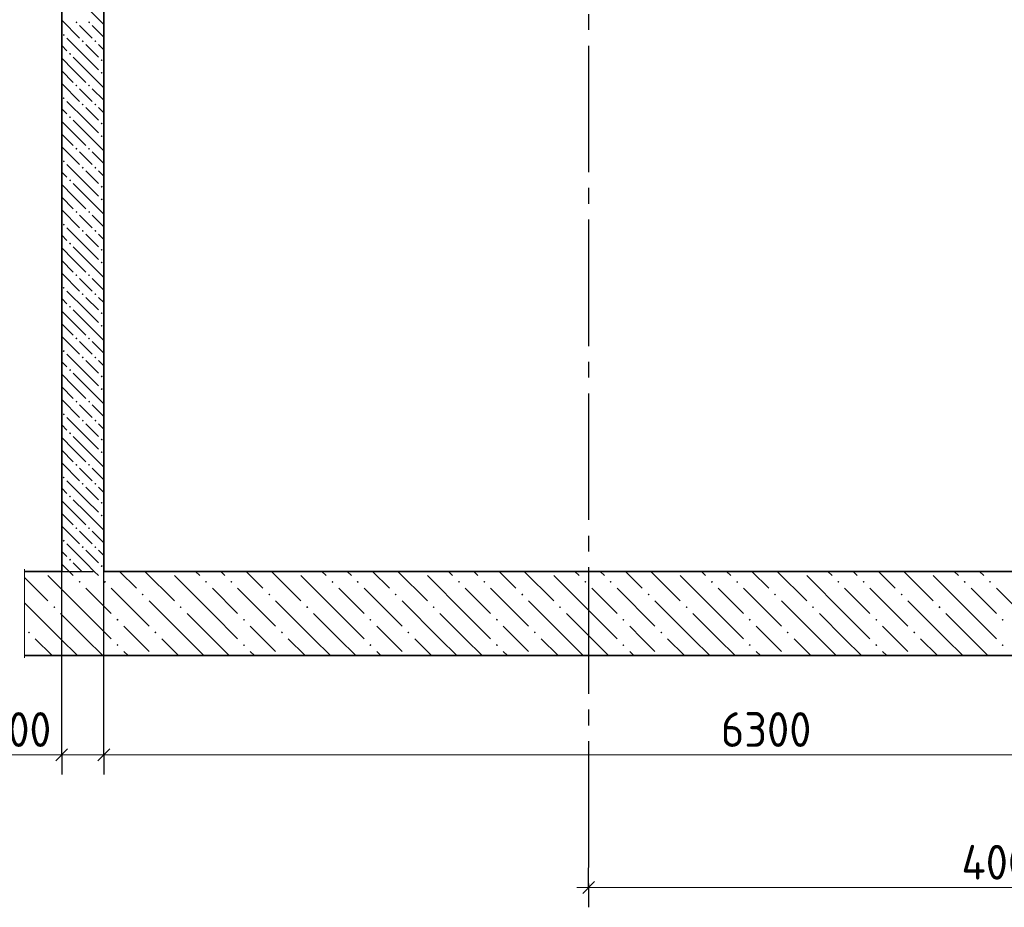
# Model space of a CAD drawing. Header units: millimetres. Extents: x -5 to 21005, y -5 to 14855.
# Tile 8 of 14: x 14391 to 17505, y 5461 to 8268. Entities that reach past the tile are written whole.
import ezdxf

# ---------------------------------------------------------------- set-up
doc = ezdxf.new("R2010")
doc.units = ezdxf.units.MM
doc.linetypes.add('______2', pattern=[135, 100, -35])
doc.linetypes.add('______5', pattern=[550, 400, -50, 50, -50])
doc.layers.add('ЖБ Плита Фундамента верхний уровень', color=7, linetype='Continuous', lineweight=25, true_color=0x783c14)
doc.layers.add('ЖБ Стена верхний уровень', color=7, linetype='Continuous', lineweight=25, true_color=0x006e00)
doc.layers.add('Оси', color=7, linetype='______5', true_color=0x656565)
doc.layers.add('Примечания', color=7, linetype='Continuous', lineweight=13)
doc.layers.add('Размерная линия_ общее', color=7, linetype='Continuous', lineweight=13)
doc.layers.add('Размерная выноска', color=7, linetype='Continuous')
doc.styles.add('ISOCPEUR', font='txt')

msp = doc.modelspace()

# ---------------------------------------------------------------- hatches: boundary and pattern name
at = {"layer": 'ЖБ Плита Фундамента верхний уровень', "linetype": 'Continuous', "lineweight": 18, "transparency": 33554687}
for points in [[(14576.8, 6489.9), (14580, 6493.2), (14583.2, 6489.9), (14580, 6486.7)], [(14656.8, 6489.9), (14660, 6493.2), (14663.3, 6489.9), (14660, 6486.7)], [(14976.8, 6489.9), (14980, 6493.2), (14983.2, 6489.9), (14980, 6486.7)], [(15056.8, 6489.9), (15060, 6493.2), (15063.3, 6489.9), (15060, 6486.7)], [(15376.8, 6489.9), (15380, 6493.2), (15383.2, 6489.9), (15380, 6486.7)], [(15456.8, 6489.9), (15460, 6493.2), (15463.3, 6489.9), (15460, 6486.7)], [(15776.8, 6489.9), (15780, 6493.2), (15783.2, 6489.9), (15780, 6486.7)], [(15856.8, 6489.9), (15860, 6493.2), (15863.3, 6489.9), (15860, 6486.7)], [(16176.8, 6489.9), (16180, 6493.2), (16183.2, 6489.9), (16180, 6486.7)], [(16256.8, 6489.9), (16260, 6493.2), (16263.3, 6489.9), (16260, 6486.7)], [(16576.8, 6489.9), (16580, 6493.2), (16583.2, 6489.9), (16580, 6486.7)], [(16656.8, 6489.9), (16660, 6493.2), (16663.3, 6489.9), (16660, 6486.7)], [(16976.8, 6489.9), (16980, 6493.2), (16983.2, 6489.9), (16980, 6486.7)], [(17056.8, 6489.9), (17060, 6493.2), (17063.3, 6489.9), (17060, 6486.7)], [(17376.8, 6489.9), (17380, 6493.2), (17383.2, 6489.9), (17380, 6486.7)], [(17456.8, 6489.9), (17460, 6493.2), (17463.3, 6489.9), (17460, 6486.7)], [(14776.8, 6449.9), (14780, 6453.2), (14783.2, 6449.9), (14780, 6446.7)], [(15176.8, 6449.9), (15180, 6453.2), (15183.2, 6449.9), (15180, 6446.7)], [(15576.8, 6449.9), (15580, 6453.2), (15583.2, 6449.9), (15580, 6446.7)], [(15976.8, 6449.9), (15980, 6453.2), (15983.2, 6449.9), (15980, 6446.7)], [(16376.8, 6449.9), (16380, 6453.2), (16383.2, 6449.9), (16380, 6446.7)], [(16776.8, 6449.9), (16780, 6453.2), (16783.2, 6449.9), (16780, 6446.7)], [(17176.8, 6449.9), (17180, 6453.2), (17183.2, 6449.9), (17180, 6446.7)], [(14496.7, 6409.9), (14500, 6413.2), (14503.3, 6409.9), (14500, 6406.7)], [(14896.7, 6409.9), (14900, 6413.2), (14903.3, 6409.9), (14900, 6406.7)], [(15296.7, 6409.9), (15300, 6413.2), (15303.3, 6409.9), (15300, 6406.7)], [(15696.7, 6409.9), (15700, 6413.2), (15703.3, 6409.9), (15700, 6406.7)], [(16096.7, 6409.9), (16100, 6413.2), (16103.3, 6409.9), (16100, 6406.7)], [(16496.7, 6409.9), (16500, 6413.2), (16503.3, 6409.9), (16500, 6406.7)], [(16896.7, 6409.9), (16900, 6413.2), (16903.3, 6409.9), (16900, 6406.7)], [(17296.7, 6409.9), (17300, 6413.2), (17303.3, 6409.9), (17300, 6406.7)], [(14696.7, 6369.9), (14700, 6373.2), (14703.3, 6369.9), (14700, 6366.7)], [(15096.7, 6369.9), (15100, 6373.2), (15103.3, 6369.9), (15100, 6366.7)], [(15496.7, 6369.9), (15500, 6373.2), (15503.3, 6369.9), (15500, 6366.7)], [(15896.7, 6369.9), (15900, 6373.2), (15903.3, 6369.9), (15900, 6366.7)], [(16296.7, 6369.9), (16300, 6373.2), (16303.3, 6369.9), (16300, 6366.7)], [(16696.7, 6369.9), (16700, 6373.2), (16703.3, 6369.9), (16700, 6366.7)], [(17096.7, 6369.9), (17100, 6373.2), (17103.3, 6369.9), (17100, 6366.7)], [(17496.7, 6369.9), (17500, 6373.2), (17503.3, 6369.9), (17500, 6366.7)], [(14416.8, 6329.9), (14420, 6333.2), (14423.3, 6329.9), (14420, 6326.7)], [(14816.8, 6329.9), (14820, 6333.2), (14823.3, 6329.9), (14820, 6326.7)], [(15216.8, 6329.9), (15220, 6333.2), (15223.3, 6329.9), (15220, 6326.7)], [(15616.8, 6329.9), (15620, 6333.2), (15623.3, 6329.9), (15620, 6326.7)], [(16016.8, 6329.9), (16020, 6333.2), (16023.3, 6329.9), (16020, 6326.7)], [(16416.8, 6329.9), (16420, 6333.2), (16423.3, 6329.9), (16420, 6326.7)], [(16816.8, 6329.9), (16820, 6333.2), (16823.3, 6329.9), (16820, 6326.7)], [(17216.8, 6329.9), (17220, 6333.2), (17223.3, 6329.9), (17220, 6326.7)], [(14696.7, 6289.9), (14700, 6293.2), (14703.3, 6289.9), (14700, 6286.7)], [(15096.7, 6289.9), (15100, 6293.2), (15103.3, 6289.9), (15100, 6286.7)], [(15496.7, 6289.9), (15500, 6293.2), (15503.3, 6289.9), (15500, 6286.7)], [(15896.7, 6289.9), (15900, 6293.2), (15903.3, 6289.9), (15900, 6286.7)], [(16296.7, 6289.9), (16300, 6293.2), (16303.3, 6289.9), (16300, 6286.7)], [(16696.7, 6289.9), (16700, 6293.2), (16703.3, 6289.9), (16700, 6286.7)], [(17096.7, 6289.9), (17100, 6293.2), (17103.3, 6289.9), (17100, 6286.7)], [(17496.7, 6289.9), (17500, 6293.2), (17503.3, 6289.9), (17500, 6286.7)]]:
    msp.add_hatch(color=7, dxfattribs=at).paths.add_polyline_path(points, flags=16)
at = {"layer": 'ЖБ Стена верхний уровень', "linetype": 'Continuous', "lineweight": 18, "transparency": 33554687}
for points in [[(14566.8, 8259.9), (14570, 8263.2), (14573.3, 8259.9), (14570, 8256.7)], [(14606.8, 8259.9), (14610, 8263.2), (14613.3, 8259.9), (14610, 8256.7)], [(14526.8, 8219.9), (14530, 8223.2), (14533.2, 8219.9), (14530, 8216.7)], [(14586.8, 8199.9), (14590, 8203.2), (14593.3, 8199.9), (14590, 8196.7)], [(14626.8, 8199.9), (14630, 8203.2), (14633.2, 8199.9), (14630, 8196.7)], [(14546.7, 8159.9), (14550, 8163.2), (14553.3, 8159.9), (14550, 8156.7)], [(14646.7, 8139.9), (14650, 8143.2), (14653.3, 8139.9), (14650, 8136.7)], [(14646.7, 8099.9), (14650, 8103.2), (14653.3, 8099.9), (14650, 8096.7)], [(14566.8, 8059.9), (14570, 8063.2), (14573.3, 8059.9), (14570, 8056.7)], [(14606.8, 8059.9), (14610, 8063.2), (14613.3, 8059.9), (14610, 8056.7)], [(14526.8, 8019.9), (14530, 8023.2), (14533.2, 8019.9), (14530, 8016.7)], [(14586.8, 7999.9), (14590, 8003.2), (14593.3, 7999.9), (14590, 7996.7)], [(14626.8, 7999.9), (14630, 8003.2), (14633.2, 7999.9), (14630, 7996.7)], [(14546.7, 7959.9), (14550, 7963.2), (14553.3, 7959.9), (14550, 7956.7)], [(14646.7, 7939.9), (14650, 7943.2), (14653.3, 7939.9), (14650, 7936.7)], [(14646.7, 7899.9), (14650, 7903.2), (14653.3, 7899.9), (14650, 7896.7)], [(14566.8, 7859.9), (14570, 7863.2), (14573.3, 7859.9), (14570, 7856.7)], [(14606.8, 7859.9), (14610, 7863.2), (14613.3, 7859.9), (14610, 7856.7)], [(14526.8, 7819.9), (14530, 7823.2), (14533.2, 7819.9), (14530, 7816.7)], [(14586.8, 7799.9), (14590, 7803.2), (14593.3, 7799.9), (14590, 7796.7)], [(14626.8, 7799.9), (14630, 7803.2), (14633.2, 7799.9), (14630, 7796.7)], [(14546.7, 7759.9), (14550, 7763.2), (14553.3, 7759.9), (14550, 7756.7)], [(14646.7, 7739.9), (14650, 7743.2), (14653.3, 7739.9), (14650, 7736.7)], [(14646.7, 7699.9), (14650, 7703.2), (14653.3, 7699.9), (14650, 7696.7)], [(14566.8, 7659.9), (14570, 7663.2), (14573.3, 7659.9), (14570, 7656.7)], [(14606.8, 7659.9), (14610, 7663.2), (14613.3, 7659.9), (14610, 7656.7)], [(14526.8, 7619.9), (14530, 7623.2), (14533.2, 7619.9), (14530, 7616.7)], [(14586.8, 7599.9), (14590, 7603.2), (14593.3, 7599.9), (14590, 7596.7)], [(14626.8, 7599.9), (14630, 7603.2), (14633.2, 7599.9), (14630, 7596.7)], [(14546.7, 7559.9), (14550, 7563.2), (14553.3, 7559.9), (14550, 7556.7)], [(14646.7, 7539.9), (14650, 7543.2), (14653.3, 7539.9), (14650, 7536.7)], [(14646.7, 7499.9), (14650, 7503.2), (14653.3, 7499.9), (14650, 7496.7)], [(14566.8, 7459.9), (14570, 7463.2), (14573.3, 7459.9), (14570, 7456.7)], [(14606.8, 7459.9), (14610, 7463.2), (14613.3, 7459.9), (14610, 7456.7)], [(14526.8, 7419.9), (14530, 7423.2), (14533.2, 7419.9), (14530, 7416.7)], [(14586.8, 7399.9), (14590, 7403.2), (14593.3, 7399.9), (14590, 7396.7)], [(14626.8, 7399.9), (14630, 7403.2), (14633.2, 7399.9), (14630, 7396.7)], [(14546.7, 7359.9), (14550, 7363.2), (14553.3, 7359.9), (14550, 7356.7)], [(14646.7, 7339.9), (14650, 7343.2), (14653.3, 7339.9), (14650, 7336.7)], [(14646.7, 7299.9), (14650, 7303.2), (14653.3, 7299.9), (14650, 7296.7)], [(14566.8, 7259.9), (14570, 7263.2), (14573.3, 7259.9), (14570, 7256.7)], [(14606.8, 7259.9), (14610, 7263.2), (14613.3, 7259.9), (14610, 7256.7)], [(14526.8, 7219.9), (14530, 7223.2), (14533.2, 7219.9), (14530, 7216.7)], [(14586.8, 7199.9), (14590, 7203.2), (14593.3, 7199.9), (14590, 7196.7)], [(14626.8, 7199.9), (14630, 7203.2), (14633.2, 7199.9), (14630, 7196.7)], [(14546.7, 7159.9), (14550, 7163.2), (14553.3, 7159.9), (14550, 7156.7)], [(14646.7, 7139.9), (14650, 7143.2), (14653.3, 7139.9), (14650, 7136.7)], [(14646.7, 7099.9), (14650, 7103.2), (14653.3, 7099.9), (14650, 7096.7)], [(14566.8, 7059.9), (14570, 7063.2), (14573.3, 7059.9), (14570, 7056.7)], [(14606.8, 7059.9), (14610, 7063.2), (14613.3, 7059.9), (14610, 7056.7)], [(14526.8, 7019.9), (14530, 7023.2), (14533.2, 7019.9), (14530, 7016.7)], [(14586.8, 6999.9), (14590, 7003.2), (14593.3, 6999.9), (14590, 6996.7)], [(14626.8, 6999.9), (14630, 7003.2), (14633.2, 6999.9), (14630, 6996.7)], [(14546.7, 6959.9), (14550, 6963.2), (14553.3, 6959.9), (14550, 6956.7)], [(14646.7, 6939.9), (14650, 6943.2), (14653.3, 6939.9), (14650, 6936.7)], [(14646.7, 6899.9), (14650, 6903.2), (14653.3, 6899.9), (14650, 6896.7)], [(14566.8, 6859.9), (14570, 6863.2), (14573.3, 6859.9), (14570, 6856.7)], [(14606.8, 6859.9), (14610, 6863.2), (14613.3, 6859.9), (14610, 6856.7)], [(14526.8, 6819.9), (14530, 6823.2), (14533.2, 6819.9), (14530, 6816.7)], [(14586.8, 6799.9), (14590, 6803.2), (14593.3, 6799.9), (14590, 6796.7)], [(14626.8, 6799.9), (14630, 6803.2), (14633.2, 6799.9), (14630, 6796.7)], [(14546.7, 6759.9), (14550, 6763.2), (14553.3, 6759.9), (14550, 6756.7)], [(14646.7, 6739.9), (14650, 6743.2), (14653.3, 6739.9), (14650, 6736.7)], [(14646.7, 6699.9), (14650, 6703.2), (14653.3, 6699.9), (14650, 6696.7)], [(14566.8, 6659.9), (14570, 6663.2), (14573.3, 6659.9), (14570, 6656.7)], [(14606.8, 6659.9), (14610, 6663.2), (14613.3, 6659.9), (14610, 6656.7)], [(14526.8, 6619.9), (14530, 6623.2), (14533.2, 6619.9), (14530, 6616.7)], [(14586.8, 6599.9), (14590, 6603.2), (14593.3, 6599.9), (14590, 6596.7)], [(14626.8, 6599.9), (14630, 6603.2), (14633.2, 6599.9), (14630, 6596.7)], [(14546.7, 6559.9), (14550, 6563.2), (14553.3, 6559.9), (14550, 6556.7)], [(14646.7, 6539.9), (14650, 6543.2), (14653.3, 6539.9), (14650, 6536.7)]]:
    msp.add_hatch(color=7, dxfattribs=at).paths.add_polyline_path(points, flags=16)

# ---------------------------------------------------------------- linework, layer by layer
at = {"layer": 'ЖБ Плита Фундамента верхний уровень', "color": 7, "linetype": 'Continuous', "lineweight": 35, "transparency": 33554687}
for p, q in [((14406.1, 6523.2), (14523.5, 6523.2)), ((14656.9, 6523.2), (18856.9, 6523.2)), ((19119.4, 6256.5), (14406.1, 6256.5))]:
    msp.add_line(p, q, dxfattribs=at)
at = {"layer": 'ЖБ Плита Фундамента верхний уровень', "color": 251, "linetype": 'Continuous', "lineweight": 18, "true_color": 0x575757, "transparency": 33554687}
for p, q in [((14600, 6389.9), (14480, 6509.9)), ((14546.7, 6523.2), (14560, 6509.9)), ((14640, 6509.9), (14626.7, 6523.2)), ((14706.7, 6523.2), (14760, 6469.9)), ((14786.8, 6523.2), (14880, 6429.9)), ((15000, 6389.9), (14880, 6509.9)), ((14946.7, 6523.2), (14960, 6509.9)), ((15040, 6509.9), (15026.7, 6523.2)), ((15106.8, 6523.2), (15160, 6469.9)), ((15186.8, 6523.2), (15280, 6429.9)), ((15400, 6389.9), (15280, 6509.9)), ((15346.8, 6523.2), (15360, 6509.9)), ((15440, 6509.9), (15426.7, 6523.2)), ((15506.8, 6523.2), (15560, 6469.9)), ((15586.8, 6523.2), (15680, 6429.9)), ((15800, 6389.9), (15680, 6509.9)), ((15746.8, 6523.2), (15760, 6509.9)), ((15840, 6509.9), (15826.7, 6523.2)), ((15906.8, 6523.2), (15960, 6469.9)), ((15986.8, 6523.2), (16080, 6429.9)), ((16200, 6389.9), (16080, 6509.9)), ((16146.8, 6523.2), (16160, 6509.9)), ((16240, 6509.9), (16226.7, 6523.2)), ((16306.8, 6523.2), (16360, 6469.9)), ((16386.8, 6523.2), (16480, 6429.9)), ((16600, 6389.9), (16480, 6509.9)), ((16546.8, 6523.2), (16560, 6509.9)), ((16640, 6509.9), (16626.7, 6523.2)), ((16706.8, 6523.2), (16760, 6469.9)), ((16786.8, 6523.2), (16880, 6429.9)), ((17000, 6389.9), (16880, 6509.9)), ((16946.8, 6523.2), (16960, 6509.9)), ((17040, 6509.9), (17026.7, 6523.2)), ((17106.8, 6523.2), (17160, 6469.9)), ((17186.8, 6523.2), (17280, 6429.9)), ((17400, 6389.9), (17280, 6509.9)), ((17346.8, 6523.2), (17360, 6509.9)), ((17440, 6509.9), (17426.7, 6523.2)), ((14406.1, 6503.9), (14480, 6429.9)), ((14600, 6469.9), (14680, 6389.9)), ((14680, 6469.9), (14800, 6349.9)), ((15000, 6469.9), (15080, 6389.9)), ((15080, 6469.9), (15200, 6349.9)), ((15400, 6469.9), (15480, 6389.9)), ((15480, 6469.9), (15600, 6349.9)), ((15800, 6469.9), (15880, 6389.9)), ((15880, 6469.9), (16000, 6349.9)), ((16200, 6469.9), (16280, 6389.9)), ((16280, 6469.9), (16400, 6349.9)), ((16600, 6469.9), (16680, 6389.9)), ((16680, 6469.9), (16800, 6349.9)), ((17000, 6469.9), (17080, 6389.9)), ((17080, 6469.9), (17200, 6349.9)), ((17400, 6469.9), (17480, 6389.9)), ((17480, 6469.9), (17600, 6349.9)), ((14520, 6309.9), (14406.1, 6423.9)), ((14920, 6309.9), (14800, 6429.9)), ((15320, 6309.9), (15200, 6429.9)), ((15720, 6309.9), (15600, 6429.9)), ((16120, 6309.9), (16000, 6429.9)), ((16520, 6309.9), (16400, 6429.9)), ((16920, 6309.9), (16800, 6429.9)), ((17320, 6309.9), (17200, 6429.9)), ((14520, 6389.9), (14600, 6309.9)), ((14600, 6389.9), (14680, 6309.9)), ((14920, 6389.9), (15000, 6309.9)), ((15000, 6389.9), (15080, 6309.9)), ((15320, 6389.9), (15400, 6309.9)), ((15400, 6389.9), (15480, 6309.9)), ((15720, 6389.9), (15800, 6309.9)), ((15800, 6389.9), (15880, 6309.9)), ((16120, 6389.9), (16200, 6309.9)), ((16200, 6389.9), (16280, 6309.9)), ((16520, 6389.9), (16600, 6309.9)), ((16600, 6389.9), (16680, 6309.9)), ((16920, 6389.9), (17000, 6309.9)), ((17000, 6389.9), (17080, 6309.9)), ((17320, 6389.9), (17400, 6309.9)), ((17400, 6389.9), (17480, 6309.9)), ((14760, 6309.9), (14720, 6349.9)), ((15160, 6309.9), (15120, 6349.9)), ((15560, 6309.9), (15520, 6349.9)), ((15960, 6309.9), (15920, 6349.9)), ((16360, 6309.9), (16320, 6349.9)), ((16760, 6309.9), (16720, 6349.9)), ((17160, 6309.9), (17120, 6349.9)), ((14440, 6309.9), (14493.4, 6256.5)), ((14520, 6309.9), (14573.4, 6256.5)), ((14600, 6309.9), (14653.4, 6256.5)), ((14800, 6269.9), (14760, 6309.9)), ((14840, 6309.9), (14893.4, 6256.5)), ((14920, 6309.9), (14973.4, 6256.5)), ((15000, 6309.9), (15053.4, 6256.5)), ((15200, 6269.9), (15160, 6309.9)), ((15240, 6309.9), (15293.4, 6256.5)), ((15320, 6309.9), (15373.4, 6256.5)), ((15400, 6309.9), (15453.4, 6256.5)), ((15600, 6269.9), (15560, 6309.9)), ((15640, 6309.9), (15693.4, 6256.5)), ((15720, 6309.9), (15773.4, 6256.5)), ((15800, 6309.9), (15853.4, 6256.5)), ((16000, 6269.9), (15960, 6309.9)), ((16040, 6309.9), (16093.4, 6256.5)), ((16120, 6309.9), (16173.4, 6256.5)), ((16200, 6309.9), (16253.4, 6256.5)), ((16400, 6269.9), (16360, 6309.9)), ((16440, 6309.9), (16493.4, 6256.5)), ((16520, 6309.9), (16573.4, 6256.5)), ((16600, 6309.9), (16653.4, 6256.5)), ((16800, 6269.9), (16760, 6309.9)), ((16840, 6309.9), (16893.4, 6256.5)), ((16920, 6309.9), (16973.4, 6256.5)), ((17000, 6309.9), (17053.4, 6256.5)), ((17200, 6269.9), (17160, 6309.9)), ((17240, 6309.9), (17293.4, 6256.5)), ((17320, 6309.9), (17373.4, 6256.5)), ((17400, 6309.9), (17453.4, 6256.5)), ((14720, 6269.9), (14733.4, 6256.5)), ((15120, 6269.9), (15133.4, 6256.5)), ((15520, 6269.9), (15533.4, 6256.5)), ((15920, 6269.9), (15933.4, 6256.5)), ((16320, 6269.9), (16333.4, 6256.5)), ((16720, 6269.9), (16733.4, 6256.5)), ((17120, 6269.9), (17133.4, 6256.5))]:
    msp.add_line(p, q, dxfattribs=at)
at = {"layer": 'ЖБ Стена верхний уровень', "color": 7, "linetype": 'Continuous', "lineweight": 35, "transparency": 33554687}
for p, q in [((14523.5, 6523.2), (14523.5, 8349.9)), ((14656.9, 8349.9), (14656.9, 6523.2))]:
    msp.add_line(p, q, dxfattribs=at)
at = {"layer": 'ЖБ Стена верхний уровень', "color": 251, "linetype": 'Continuous', "lineweight": 18, "true_color": 0x575757, "transparency": 33554687}
for p, q in [((14600, 8309.9), (14656.9, 8253.1)), ((14523.5, 8266.4), (14580, 8209.9)), ((14600, 8229.9), (14580, 8249.9)), ((14620, 8209.9), (14600, 8229.9)), ((14620, 8249.9), (14656.9, 8213.1)), ((14600, 8149.9), (14540, 8209.9)), ((14523.5, 8186.4), (14540, 8169.9)), ((14600, 8189.9), (14640, 8149.9)), ((14640, 8189.9), (14656.9, 8173.1)), ((14560, 8109.9), (14523.5, 8146.4)), ((14560, 8149.9), (14600, 8109.9)), ((14600, 8149.9), (14640, 8109.9)), ((14523.5, 8106.4), (14560, 8069.9)), ((14560, 8109.9), (14600, 8069.9)), ((14600, 8109.9), (14656.9, 8053.1)), ((14523.5, 8066.4), (14580, 8009.9)), ((14600, 8029.9), (14580, 8049.9)), ((14620, 8049.9), (14656.9, 8013.1)), ((14600, 7949.9), (14540, 8009.9)), ((14620, 8009.9), (14600, 8029.9)), ((14523.5, 7986.4), (14540, 7969.9)), ((14600, 7989.9), (14640, 7949.9)), ((14640, 7989.9), (14656.9, 7973.1)), ((14560, 7909.9), (14523.5, 7946.4)), ((14560, 7949.9), (14600, 7909.9)), ((14600, 7949.9), (14640, 7909.9)), ((14523.5, 7906.4), (14560, 7869.9)), ((14560, 7909.9), (14600, 7869.9)), ((14600, 7909.9), (14656.9, 7853.1)), ((14523.5, 7866.4), (14580, 7809.9)), ((14600, 7829.9), (14580, 7849.9)), ((14620, 7849.9), (14656.9, 7813.1)), ((14620, 7809.9), (14600, 7829.9)), ((14523.5, 7786.4), (14540, 7769.9)), ((14600, 7749.9), (14540, 7809.9)), ((14600, 7789.9), (14640, 7749.9)), ((14640, 7789.9), (14656.9, 7773.1)), ((14560, 7709.9), (14523.5, 7746.4)), ((14560, 7749.9), (14600, 7709.9)), ((14600, 7749.9), (14640, 7709.9)), ((14523.5, 7706.4), (14560, 7669.9)), ((14560, 7709.9), (14600, 7669.9)), ((14600, 7709.9), (14656.9, 7653.1)), ((14523.5, 7666.4), (14580, 7609.9)), ((14600, 7629.9), (14580, 7649.9)), ((14620, 7649.9), (14656.9, 7613.1)), ((14600, 7549.9), (14540, 7609.9)), ((14620, 7609.9), (14600, 7629.9)), ((14523.5, 7586.4), (14540, 7569.9)), ((14600, 7589.9), (14640, 7549.9)), ((14640, 7589.9), (14656.9, 7573.1)), ((14560, 7509.9), (14523.5, 7546.4)), ((14560, 7549.9), (14600, 7509.9)), ((14600, 7549.9), (14640, 7509.9)), ((14523.5, 7506.4), (14560, 7469.9)), ((14560, 7509.9), (14600, 7469.9)), ((14600, 7509.9), (14656.9, 7453.1)), ((14523.5, 7466.4), (14580, 7409.9)), ((14600, 7429.9), (14580, 7449.9)), ((14620, 7449.9), (14656.9, 7413.1)), ((14620, 7409.9), (14600, 7429.9)), ((14523.5, 7386.4), (14540, 7369.9)), ((14600, 7349.9), (14540, 7409.9)), ((14600, 7389.9), (14640, 7349.9)), ((14640, 7389.9), (14656.9, 7373.1)), ((14560, 7309.9), (14523.5, 7346.4)), ((14560, 7349.9), (14600, 7309.9)), ((14600, 7349.9), (14640, 7309.9)), ((14523.5, 7306.4), (14560, 7269.9)), ((14560, 7309.9), (14600, 7269.9)), ((14600, 7309.9), (14656.9, 7253.1)), ((14523.5, 7266.4), (14580, 7209.9)), ((14600, 7229.9), (14580, 7249.9)), ((14620, 7209.9), (14600, 7229.9)), ((14620, 7249.9), (14656.9, 7213.1)), ((14600, 7149.9), (14540, 7209.9)), ((14523.5, 7186.4), (14540, 7169.9)), ((14600, 7189.9), (14640, 7149.9)), ((14640, 7189.9), (14656.9, 7173.1)), ((14560, 7109.9), (14523.5, 7146.4)), ((14560, 7149.9), (14600, 7109.9)), ((14600, 7149.9), (14640, 7109.9)), ((14523.5, 7106.4), (14560, 7069.9)), ((14560, 7109.9), (14600, 7069.9)), ((14600, 7109.9), (14656.9, 7053.1)), ((14523.5, 7066.4), (14580, 7009.9)), ((14600, 7029.9), (14580, 7049.9)), ((14620, 7049.9), (14656.9, 7013.1)), ((14600, 6949.9), (14540, 7009.9)), ((14620, 7009.9), (14600, 7029.9)), ((14523.5, 6986.4), (14540, 6969.9)), ((14600, 6989.9), (14640, 6949.9)), ((14640, 6989.9), (14656.9, 6973.1)), ((14560, 6909.9), (14523.5, 6946.4)), ((14560, 6949.9), (14600, 6909.9)), ((14600, 6949.9), (14640, 6909.9)), ((14523.5, 6906.4), (14560, 6869.9)), ((14560, 6909.9), (14600, 6869.9)), ((14600, 6909.9), (14656.9, 6853.1)), ((14523.5, 6866.4), (14580, 6809.9)), ((14600, 6829.9), (14580, 6849.9)), ((14620, 6809.9), (14600, 6829.9)), ((14620, 6849.9), (14656.9, 6813.1)), ((14600, 6749.9), (14540, 6809.9)), ((14600, 6789.9), (14640, 6749.9)), ((14640, 6789.9), (14656.9, 6773.1)), ((14523.5, 6786.4), (14540, 6769.9)), ((14560, 6709.9), (14523.5, 6746.4)), ((14560, 6749.9), (14600, 6709.9)), ((14600, 6749.9), (14640, 6709.9)), ((14523.5, 6706.4), (14560, 6669.9)), ((14560, 6709.9), (14600, 6669.9)), ((14600, 6709.9), (14656.9, 6653.1)), ((14523.5, 6666.4), (14580, 6609.9)), ((14600, 6629.9), (14580, 6649.9)), ((14620, 6649.9), (14656.9, 6613.1)), ((14600, 6549.9), (14540, 6609.9)), ((14620, 6609.9), (14600, 6629.9)), ((14523.5, 6586.4), (14540, 6569.9)), ((14600, 6589.9), (14640, 6549.9)), ((14640, 6589.9), (14656.9, 6573.1)), ((14546.7, 6523.2), (14523.5, 6546.4)), ((14560, 6549.9), (14586.7, 6523.2)), ((14600, 6549.9), (14626.7, 6523.2))]:
    msp.add_line(p, q, dxfattribs=at)
at = {"layer": 'ЖБ Стена верхний уровень', "color": 253, "linetype": '______2', "lineweight": -3, "true_color": 0xababab, "transparency": 33554687}
msp.add_line((14523.5, 6523.2), (14656.9, 6523.2), dxfattribs=at)
at = {"layer": 'Оси', "color": 8, "linetype": '______5', "lineweight": -3, "transparency": 33554687}
msp.add_line((16190.2, 9285.9), (16190.2, 5468), dxfattribs=at)
at = {"layer": 'Примечания', "color": 7, "linetype": 'Continuous', "lineweight": 13, "transparency": 33554687}
msp.add_line((14523.5, 5942.9), (14290.2, 5942.9), dxfattribs=at)
at = {"layer": 'Размерная выноска', "color": 7, "linetype": 'Continuous', "lineweight": 13, "transparency": 33554687}
msp.add_line((14406.1, 6529.9), (14406.1, 6249.9), dxfattribs=at)
at = {"layer": 'Размерная линия_ общее', "color": 253, "linetype": 'Continuous', "lineweight": -3, "true_color": 0xa0a0a0, "transparency": 33554687}
for p, q in [((14523.5, 5942.9), (14523.5, 6005.4)), ((14656.9, 5942.9), (14656.9, 6005.4)), ((14523.5, 5942.9), (14523.5, 5880.4)), ((14656.9, 5942.9), (14656.9, 5880.4)), ((16190.2, 5523), (16190.2, 5585.5)), ((16190.2, 5523), (16190.2, 5460.5))]:
    msp.add_line(p, q, dxfattribs=at)
at = {"layer": 'Размерная линия_ общее', "color": 7, "linetype": 'Continuous', "lineweight": 25, "transparency": 33554687}
for p, q in [((14504.8, 5924.2), (14542.3, 5961.7)), ((14638.1, 5924.2), (14675.6, 5961.7)), ((16171.5, 5504.3), (16209, 5541.7))]:
    msp.add_line(p, q, dxfattribs=at)
at = {"layer": 'Размерная линия_ общее', "color": 7, "linetype": 'Continuous', "lineweight": 13, "transparency": 33554687}
for p, q in [((14523.5, 5942.9), (14486, 5942.9)), ((14523.5, 5942.9), (14656.9, 5942.9)), ((14656.9, 5942.9), (18856.9, 5942.9)), ((16190.2, 5523), (16152.7, 5523)), ((16190.2, 5523), (18856.9, 5523))]:
    msp.add_line(p, q, dxfattribs=at)
at = {"layer": 'Размерная линия_ общее', "color": 253, "linetype": 'Continuous', "lineweight": -3, "true_color": 0xa0a0a0, "transparency": 33554687}
for points in [[(14523.5, 5942.9), (14523.5, 5951.4), (14523.5, 5951.4), (14523.5, 5951.4), (14523.5, 5951.4), (14523.5, 6288.8), (14523.5, 6288.8), (14523.5, 6743.3)], [(14656.9, 5942.9), (14656.9, 5951.4), (14656.9, 5951.4), (14656.9, 5951.4), (14656.9, 5951.4), (14656.9, 6465), (14656.9, 6465), (14656.9, 6743.3)]]:
    msp.add_lwpolyline(points, dxfattribs=at)

# ---------------------------------------------------------------- texts
at = {"layer": 'Размерная линия_ общее', "color": 7, "linetype": 'Continuous', "lineweight": 25, "transparency": 33554687, "char_height": 110, "attachment_point": 7, "style": 'ISOCPEUR'}
for s, insert, width in [('\\W0.91;200', (14284.8, 5967.9), 280.998), ('\\W0.93;6300', (16608.4, 5967.9), 359.047), ('\\W0.93;4000', (17369.5, 5548), 370.19)]:
    msp.add_mtext(s, dxfattribs=dict(at, insert=insert, width=width))

doc.saveas('drawing.dxf')
